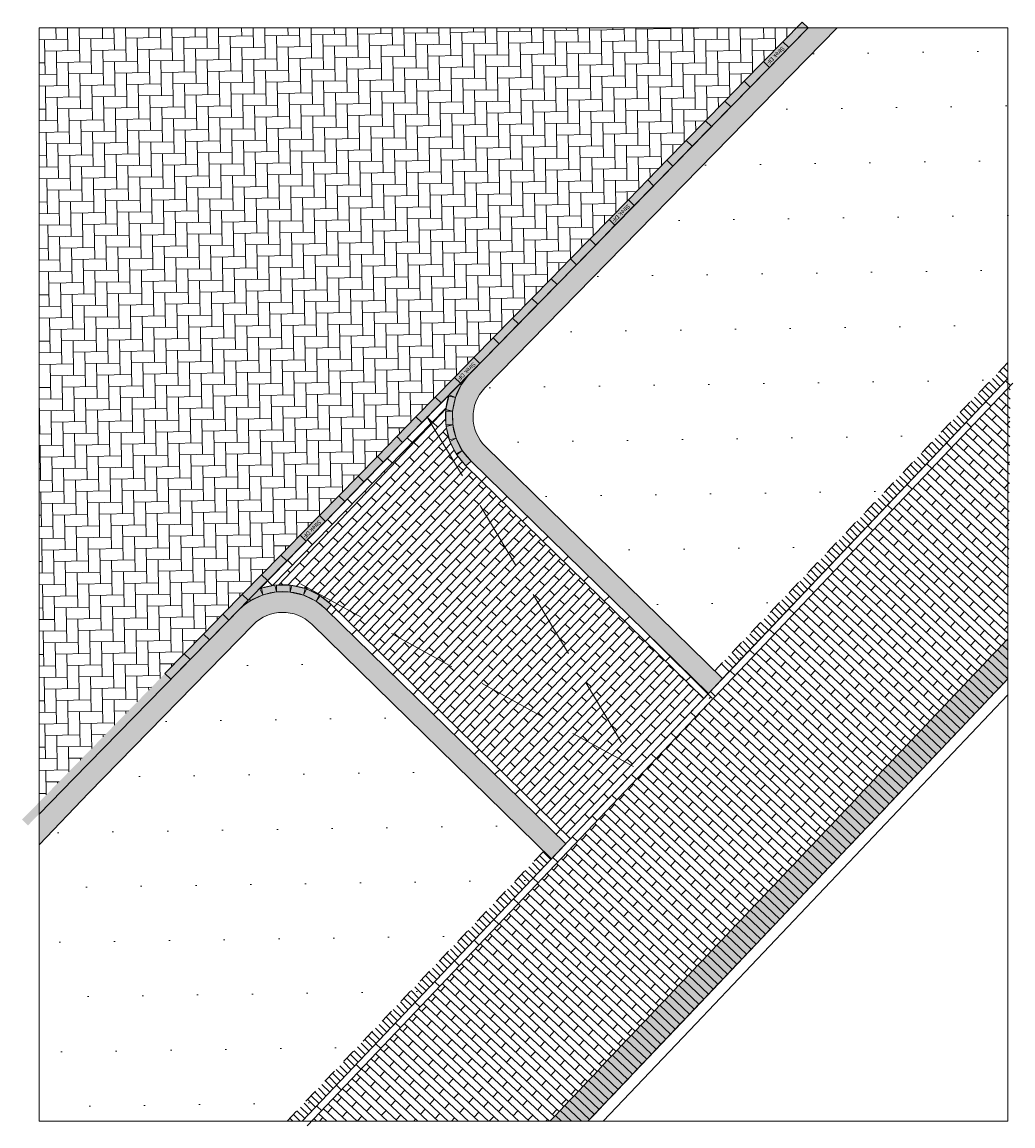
# Model space of a CAD drawing. Header units: metres. Extents: x 92403 to 95147, y 464428 to 465602.
# Tile 169 of 256: x 92695.34 to 92702.51, y 465011.75 to 465019.75. Entities that reach past the tile are written whole.
import ezdxf

# ---------------------------------------------------------------- set-up
doc = ezdxf.new("R2010")
doc.units = ezdxf.units.M
doc.linetypes.add('DASHED', pattern=[0.75, 0.5, -0.25])
doc.layers.get('0').update_dxf_attribs({"linetype": 'CONTINUOUS'})
for name, color, linetype, lineweight in [('N-RO-VH-KANTOPSLUITING-G', 251, 'CONTINUOUS', 18), ('N-RO-VH-KANTOPSLUITING_OPSLUITBAND-G', 7, 'CONTINUOUS', 5), ('N-RO-VH-VERHARDING_HELLING-G', 251, 'CONTINUOUS', 9), ('N-WE-VH-KANTOPSLUITING_TROTTOIRBAND_130 150-T18', 10, 'CONTINUOUS', 18), ('X-XX-AL-DETAIL-A', 7, 'CONTINUOUS', 13), ('X-XX-AL-DETAIL-G', 7, 'CONTINUOUS', 0), ('X-XX-AL-RMB - profiel', 7, 'CONTINUOUS', 9)]:
    doc.layers.add(name, color=color, linetype=linetype, lineweight=lineweight)
doc.layers.add('N-RO-VH-VERHARDING_STRAATBAKSTEEN-A', color=7, linetype='CONTINUOUS', lineweight=18, true_color=0xaa7a7a)
doc.layers.add('N-RO-VH-VERHARDING_STRAATBAKSTEEN-G', color=7, linetype='CONTINUOUS', lineweight=9, true_color=0x733a3a)
doc.layers.add('X-XX-AL-TEKENBLAD_VIEWPORT-NP', color=7, linetype='CONTINUOUS', lineweight=18, plot=False)
doc.styles.add('NLCS-ISO-M200-T18', font='NLCS-ISO.ttf', dxfattribs={"height": 0.36})
pattern_1 = [(135, (6.126836, 18.33858), (-0.0265165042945, -0.0265165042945), [])]

msp = doc.modelspace()

# ---------------------------------------------------------------- hatches: boundary and pattern name
at = {"layer": 'N-RO-VH-KANTOPSLUITING-G', "linetype": 'DASHED', "ltscale": 0.01, "transparency": 33554687}
h = msp.add_hatch(dxfattribs=at)
h.set_pattern_fill('AGR-VERWIJDEREN', color=256, scale=0.05, pattern_type=2)
h.set_pattern_definition(pattern_1)
h.paths.add_polyline_path([(92702.23165, 465016.910638), (92702.476879, 465017.166476), (92702.476879, 465017.282086), (92702.173768, 465016.965862), (92700.387846, 465015.085232), (92700.445041, 465015.029284)])
h = msp.add_hatch(dxfattribs=at)
h.set_pattern_fill('AGR-VERWIJDEREN', color=256, scale=0.05, pattern_type=2)
h.set_pattern_definition(pattern_1)
h.paths.add_polyline_path([(92699.077329, 465013.588568), (92699.171151, 465013.687469), (92699.114291, 465013.74309), (92697.255731, 465011.786726), (92697.366076, 465011.786726)])
at = {"layer": 'N-RO-VH-VERHARDING_STRAATBAKSTEEN-A', "true_color": 0xccaea8}
h = msp.add_hatch(color=253, dxfattribs=at)
h.dxf.hatch_style = 1
h.paths.add_polyline_path([(92699.811485, 465018.546046), (92699.854376, 465018.504089), (92701.029376, 465019.705271), (92700.986485, 465019.747227)])
h = msp.add_hatch(color=253, dxfattribs=at)
h.dxf.hatch_style = 1
h.paths.add_polyline_path([(92698.692648, 465017.402279), (92698.735539, 465017.360322), (92699.910539, 465018.561504), (92699.867648, 465018.60346)])
h = msp.add_hatch(color=253, dxfattribs=at)
h.dxf.hatch_style = 1
h.paths.add_polyline_path([(92697.57381, 465016.258512), (92697.616702, 465016.216555), (92698.791702, 465017.417737), (92698.74881, 465017.459693)])
at = {"layer": 'N-RO-VH-VERHARDING_STRAATBAKSTEEN-A', "ltscale": 0.1, "true_color": 0x97695e}
h = msp.add_hatch(dxfattribs=at)
h.set_pattern_fill('WF-HALFSTEENS', color=35, angle=47)
h.set_pattern_definition([(137, (94102.38084, 464059.104694), (-0.034099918, -0.0365676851), []), (47, (94102.38084, 464059.10469), (-0.039035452, 0.104767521), [0.05, -0.05])])
h.paths.add_polyline_path([(92702.476879, 465015.280858), (92702.493887, 465017.108152), (92697.435042, 465011.786726), (92699.159122, 465011.786726)])
h = msp.add_hatch(dxfattribs=at)
h.set_pattern_fill('WF-HALFSTEENS', color=35, angle=136.5)
h.set_pattern_definition([(226.5, (92700.273607, 465014.84726), (0.0362687, -0.0344177), []), (136.5, (92700.27361, 465014.84726), (-0.1051042, -0.0381197), [0.05, -0.05])])
edge = h.paths.add_edge_path()
edge.add_arc((92698.895865, 465016.883641), 0.49231, 171.7341103, 225.2319423, ccw=False)
edge.add_line((92698.40867, 465016.954419), (92697.149965, 465015.666475))
edge.add_arc((92697.224467, 465015.172056), 0.5, 45.6312679, 98.569309, ccw=False)
edge.add_line((92697.574104, 465015.529484), (92699.309362, 465013.832047))
edge.add_line((92699.309362, 465013.832047), (92700.273607, 465014.84726))
edge.add_line((92700.273607, 465014.84726), (92698.549162, 465016.534119))
at = {"layer": 'N-RO-VH-VERHARDING_STRAATBAKSTEEN-A', "true_color": 0xccaea8}
h = msp.add_hatch(color=253, dxfattribs=at)
h.dxf.hatch_style = 1
h.paths.add_polyline_path([(92696.454973, 465015.114745), (92696.497864, 465015.072788), (92697.672864, 465016.273969), (92697.629973, 465016.315926)])
h = msp.add_hatch(color=253, dxfattribs=at)
h.dxf.hatch_style = 1
h.paths.add_polyline_path([(92695.336136, 465013.970977), (92695.379027, 465013.929021), (92696.554027, 465015.130202), (92696.511136, 465015.172159)])
at = {"layer": 'X-XX-AL-DETAIL-A', "true_color": 0xccaea8}
h = msp.add_hatch(color=253, dxfattribs=at)
h.dxf.hatch_style = 1
h.paths.add_polyline_path([(92698.524827, 465016.64338), (92698.48607, 465016.611704), (92698.549346, 465016.53427), (92698.588109, 465016.56595)])
h.paths.add_polyline_path([(92698.480203, 465016.73287), (92698.435407, 465016.710535), (92698.480021, 465016.621039), (92698.524823, 465016.643377)])
h.paths.add_polyline_path([(92698.456443, 465016.830005), (92698.40782, 465016.818114), (92698.431569, 465016.720975), (92698.480198, 465016.732868)])
h.paths.add_polyline_path([(92698.45472, 465016.929989), (92698.404673, 465016.929129), (92698.406383, 465016.829144), (92698.456438, 465016.830004)])
edge = h.paths.add_edge_path()
edge.add_arc((92698.903463, 465016.887371), 0.450801, 136.3666477, 161.8383447, ccw=False)
edge.add_line((92698.577187, 465017.198442), (92698.428562, 465017.046362))
edge.add_line((92698.428562, 465017.046362), (92698.405706, 465016.940204))
edge.add_line((92698.405706, 465016.940204), (92698.454715, 465016.929989))
edge.add_line((92698.454715, 465016.929989), (92698.475121, 465017.027885))
at = {"layer": 'X-XX-AL-DETAIL-A', "true_color": 0x717384}
h = msp.add_hatch(dxfattribs=at)
h.set_pattern_fill('DF-HALFSTEENS', color=8, angle=-43.5314263)
h.set_pattern_definition([(316.4686, (92701.31956, 465015.94825), (0.2213602, -0.0675346), [0.069, -0.069]), (46.4686, (92701.31956, 465015.94825), (-0.0500248, 0.0475239), [])])
h.paths.add_polyline_path([(92702.513129, 465017.132039), (92702.476879, 465017.166476), (92697.366076, 465011.786726), (92697.435042, 465011.786726)])
h = msp.add_hatch(dxfattribs=at)
h.set_pattern_fill('DF-HALFSTEENS', color=8, angle=-44.342204)
h.set_pattern_definition([(315.658, (92697.40277, 465015.99669), (0.2203824, -0.07066), [0.069, -0.069]), (45.658, (92697.40277, 465015.99669), (-0.0493473, 0.048227), [])])
edge = h.paths.add_edge_path()
edge.add_arc((92698.902723, 465016.887707), 0.5, 161.5092515, 172.5346124)
edge.add_line((92698.406962, 465016.952671), (92697.149965, 465015.666475))
edge.add_arc((92697.224467, 465015.172056), 0.5, 98.569309, 109.5158322)
edge.add_line((92697.057434, 465015.643331), (92698.428536, 465017.046283))
h = msp.add_hatch(dxfattribs=at)
h.set_pattern_fill('DF-HALFSTEENS', color=8, angle=225.1)
h.set_pattern_definition([(225.1, (95846.93124, 463413.24325), (-0.072802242, -0.219684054), [0.069, -0.069]), (315.1, (95846.93124, 463413.243254), (0.0487051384, 0.0488754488), [])])
h.paths.add_polyline_path([(92700.343553, 465014.849805), (92700.307303, 465014.884243), (92698.588109, 465016.56595), (92698.553087, 465016.53028), (92700.273607, 465014.84726)])
at = {"layer": 'X-XX-AL-DETAIL-A', "true_color": 0xccaea8}
h = msp.add_hatch(color=253, dxfattribs=at)
h.dxf.hatch_style = 1
h.paths.add_polyline_path([(92697.465176, 465015.55247), (92697.49643, 465015.591568), (92697.574546, 465015.529134), (92697.543287, 465015.49003)])
h.paths.add_polyline_path([(92697.375208, 465015.596122), (92697.397056, 465015.641157), (92697.487031, 465015.597515), (92697.465179, 465015.552473)])
h.paths.add_polyline_path([(92697.277821, 465015.618827), (92697.289184, 465015.667576), (92697.386575, 465015.644881), (92697.37521, 465015.596126)])
h.paths.add_polyline_path([(92697.177824, 465015.619466), (92697.178141, 465015.66952), (92697.278139, 465015.668894), (92697.277822, 465015.618832)])
edge = h.paths.add_edge_path()
edge.add_arc((92697.225303, 465015.171212), 0.450801, 108.7826474, 134.2543445)
edge.add_line((92696.910715, 465015.494097), (92697.061175, 465015.644361))
edge.add_line((92697.061175, 465015.644361), (92697.167078, 465015.668367))
edge.add_line((92697.167078, 465015.668367), (92697.177824, 465015.619471))
edge.add_line((92697.177824, 465015.619471), (92697.080155, 465015.598006))
at = {"layer": 'X-XX-AL-DETAIL-A', "true_color": 0x717384}
h = msp.add_hatch(dxfattribs=at)
h.set_pattern_fill('DF-HALFSTEENS', color=8, angle=226)
h.set_pattern_definition([(226, (95846.93124, 463413.24325), (-0.0693426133, -0.22080048), [0.069, -0.069]), (316, (95846.93124, 463413.243254), (0.0479314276, 0.0496344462), [])])
h.paths.add_polyline_path([(92699.297693, 465013.772827), (92699.262465, 465013.808309), (92697.543285, 465015.490032), (92697.578175, 465015.525832), (92699.298695, 465013.842813)])
at = {"layer": 'X-XX-AL-DETAIL-A', "true_color": 0xccaea8}
h = msp.add_hatch(color=253, dxfattribs=at)
h.dxf.hatch_style = 1
h.paths.add_polyline_path([(92702.476879, 465014.990399), (92699.434919, 465011.786726), (92699.159122, 465011.786726), (92702.476879, 465015.280858)])
at = {"layer": 'X-XX-AL-DETAIL-G', "true_color": 0x717384}
h = msp.add_hatch(color=8, dxfattribs=at)
h.dxf.hatch_style = 1
edge = h.paths.add_edge_path()
edge.add_line((92695.458795, 465013.788425), (92695.819775, 465014.165082))
edge.add_line((92695.819775, 465014.165082), (92697.010011, 465015.381838))
edge.add_arc((92697.224467, 465015.172056), 0.3, 45.6312678, 135.6312678, ccw=False)
edge.add_line((92697.434249, 465015.386513), (92699.171151, 465013.687469))
edge.add_line((92699.171151, 465013.687469), (92699.274399, 465013.796305))
edge.add_line((92699.274399, 465013.796305), (92697.53914, 465015.493741))
edge.add_arc((92697.224467, 465015.172056), 0.45, 45.6312678, 135.6312678)
edge.add_line((92696.902783, 465015.486729), (92695.710812, 465014.268199))
edge.add_line((92695.710812, 465014.268199), (92695.458794, 465014.010566))
edge.add_line((92695.458794, 465014.010566), (92695.458795, 465013.788425))
edge = h.paths.add_edge_path()
edge.add_line((92701.029376, 465019.705271), (92698.581039, 465017.20238))
edge.add_arc((92698.902723, 465016.887707), 0.45, 135.6312678, 225.6312678)
edge.add_line((92698.58805, 465016.566023), (92700.307303, 465014.884243))
edge.add_line((92700.307303, 465014.884243), (92700.410607, 465014.993024))
edge.add_line((92700.410607, 465014.993024), (92698.692941, 465016.673251))
edge.add_arc((92698.902723, 465016.887707), 0.3, 135.6312678, 225.6312678, ccw=False)
edge.add_line((92698.688267, 465017.097489), (92701.239209, 465019.705271))
edge.add_line((92701.239209, 465019.705271), (92701.029376, 465019.705271))
at = {"layer": 'X-XX-AL-RMB - profiel', "ltscale": 0.1, "true_color": 0x794e4e}
h = msp.add_hatch(dxfattribs=at)
h.set_pattern_fill('KF-KEPER', color=27, scale=0.8, angle=271)
h.set_pattern_definition([(271, (92662.667954, 464229.24299), (0.0854532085, -0.082521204), [0.252, -0.084]), (181, (92662.83593, 464229.24592), (0.0854532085, -0.082521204), [0.252, -0.084])])
h.paths.add_polyline_path([(92700.945443, 465019.705271), (92695.458783, 465019.705271), (92695.458794, 465014.09637), (92696.8599, 465015.528695), (92698.538148, 465017.244336)])
at = {"layer": 'X-XX-AL-RMB - profiel', "true_color": 0x1a4a17, "transparency": 33554687}
h = msp.add_hatch(dxfattribs=at)
h.set_pattern_fill('AGR-GRAS_SPORTVELD', color=99, scale=0.5, angle=0.8719655, pattern_type=2)
h.set_pattern_definition([(0.87196551, (18.755, 19.9056), (0.19237484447, 0.39984887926), [0, -0.396875])])
edge = h.paths.add_edge_path()
edge.add_line((92695.458795, 465013.788425), (92695.819775, 465014.165082))
edge.add_line((92695.819775, 465014.165082), (92697.010011, 465015.381838))
edge.add_arc((92697.224467, 465015.172056), 0.3, 45.6312678, 135.6312678, ccw=False)
edge.add_line((92697.434249, 465015.386513), (92699.171151, 465013.687469))
edge.add_line((92699.171151, 465013.687469), (92697.366076, 465011.786726))
edge.add_line((92697.366076, 465011.786726), (92695.458799, 465011.786726))
edge.add_line((92695.458799, 465011.786726), (92695.458795, 465013.788425))
edge = h.paths.add_edge_path()
edge.add_line((92700.410607, 465014.993024), (92698.692941, 465016.673251))
edge.add_arc((92698.902723, 465016.887707), 0.3, 135.6312678, 225.6312678, ccw=False)
edge.add_line((92698.688267, 465017.097489), (92701.239209, 465019.705271))
edge.add_line((92701.239209, 465019.705271), (92702.476879, 465019.705271))
edge.add_line((92702.476879, 465019.705271), (92702.476879, 465017.166476))
edge.add_line((92702.476879, 465017.166476), (92702.23165, 465016.910638))
edge.add_line((92702.23165, 465016.910638), (92700.410607, 465014.993024))

# ---------------------------------------------------------------- linework, layer by layer
at = {"flags": 128}
for points in [[(92702.476879, 465014.990399), (92700.159676, 465012.550012), (92699.434919, 465011.786726)], [(92702.476879, 465014.874216), (92700.217881, 465012.495128), (92699.544518, 465011.786726)]]:
    msp.add_lwpolyline(points, dxfattribs=at)
at = {"layer": 'N-RO-VH-KANTOPSLUITING-G', "linetype": 'DASHED', "ltscale": 0.01, "transparency": 33554687, "flags": 128}
for points in [[(92702.476879, 465017.282086), (92702.173768, 465016.965862), (92700.353412, 465015.048972)], [(92699.114291, 465013.74309), (92697.255731, 465011.786726)]]:
    msp.add_lwpolyline(points, dxfattribs=at)
at = {"layer": 'N-RO-VH-KANTOPSLUITING_OPSLUITBAND-G', "flags": 128}
for points in [[(92702.476879, 465017.166476), (92702.23165, 465016.910638), (92700.410607, 465014.993024)], [(92699.171151, 465013.687469), (92699.077329, 465013.588568), (92697.366076, 465011.786726)]]:
    msp.add_lwpolyline(points, dxfattribs=at)
at = {"layer": 'N-RO-VH-VERHARDING_HELLING-G', "linetype": 'DASHED', "flags": 128}
for points in [[(92698.581039, 465017.20238), (92696.925495, 465015.508383)], [(92698.268874, 465016.890163), (92699.790851, 465014.340274), (92697.183695, 465015.77258)], [(92700.307303, 465014.884243), (92699.274399, 465013.796305)]]:
    msp.add_lwpolyline(points, dxfattribs=at)
at = {"layer": 'N-RO-VH-VERHARDING_STRAATBAKSTEEN-A', "color": 25, "ltscale": 0.1, "true_color": 0x955f5f, "flags": 128}
for points in [[(92702.476879, 465015.280858), (92702.469558, 465015.273147), (92702.476879, 465015.266196)], [(92702.476879, 465015.128298), (92702.400702, 465015.20063), (92702.366273, 465015.164372), (92702.476879, 465015.059349)], [(92702.476879, 465015.197247), (92702.43513, 465015.236889), (92702.400702, 465015.20063), (92702.476879, 465015.128298)], [(92702.476879, 465015.266196), (92702.469558, 465015.273147), (92702.43513, 465015.236889), (92702.476879, 465015.197247)], [(92702.476879, 465015.059349), (92702.366273, 465015.164372), (92702.331845, 465015.128113), (92702.476879, 465014.990399)], [(92699.434919, 465011.786726), (92699.447182, 465011.799642), (92699.302148, 465011.937355), (92699.267719, 465011.901097), (92699.38817, 465011.786726)], [(92699.315555, 465011.786726), (92699.233291, 465011.864838), (92699.198863, 465011.828579), (92699.242941, 465011.786726)], [(92699.38817, 465011.786726), (92699.267719, 465011.901097), (92699.233291, 465011.864838), (92699.315555, 465011.786726)], [(92699.170326, 465011.786726), (92699.164434, 465011.792321), (92699.159122, 465011.786726)], [(92699.242941, 465011.786726), (92699.198863, 465011.828579), (92699.164434, 465011.792321), (92699.170326, 465011.786726)]]:
    msp.add_lwpolyline(points, dxfattribs=at)
for points in [[(92702.331845, 465015.128113), (92702.297417, 465015.091854), (92702.442451, 465014.954141), (92702.476879, 465014.990399)], [(92702.262988, 465015.055596), (92702.22856, 465015.019337), (92702.373594, 465014.881624), (92702.408023, 465014.917882)], [(92702.297417, 465015.091854), (92702.262988, 465015.055596), (92702.408023, 465014.917882), (92702.442451, 465014.954141)], [(92702.194131, 465014.983078), (92702.159703, 465014.94682), (92702.304737, 465014.809106), (92702.339166, 465014.845365)], [(92702.22856, 465015.019337), (92702.194131, 465014.983078), (92702.339166, 465014.845365), (92702.373594, 465014.881624)], [(92702.125275, 465014.910561), (92702.090846, 465014.874303), (92702.235881, 465014.736589), (92702.270309, 465014.772848)], [(92702.159703, 465014.94682), (92702.125275, 465014.910561), (92702.270309, 465014.772848), (92702.304737, 465014.809106)], [(92702.02199, 465014.801785), (92701.987561, 465014.765527), (92702.132596, 465014.627813), (92702.167024, 465014.664072)], [(92702.056418, 465014.838044), (92702.02199, 465014.801785), (92702.167024, 465014.664072), (92702.201452, 465014.700331)], [(92702.090846, 465014.874303), (92702.056418, 465014.838044), (92702.201452, 465014.700331), (92702.235881, 465014.736589)], [(92701.953133, 465014.729268), (92701.918704, 465014.69301), (92702.063739, 465014.555296), (92702.098167, 465014.591555)], [(92701.987561, 465014.765527), (92701.953133, 465014.729268), (92702.098167, 465014.591555), (92702.132596, 465014.627813)], [(92701.884276, 465014.656751), (92701.849848, 465014.620492), (92701.994882, 465014.482779), (92702.02931, 465014.519037)], [(92701.918704, 465014.69301), (92701.884276, 465014.656751), (92702.02931, 465014.519037), (92702.063739, 465014.555296)], [(92701.815419, 465014.584234), (92701.780991, 465014.547975), (92701.926025, 465014.410262), (92701.960454, 465014.44652)], [(92701.849848, 465014.620492), (92701.815419, 465014.584234), (92701.960454, 465014.44652), (92701.994882, 465014.482779)], [(92701.746563, 465014.511717), (92701.712134, 465014.475458), (92701.857169, 465014.337744), (92701.891597, 465014.374003)], [(92701.780991, 465014.547975), (92701.746563, 465014.511717), (92701.891597, 465014.374003), (92701.926025, 465014.410262)], [(92701.643277, 465014.402941), (92701.608849, 465014.366682), (92701.753883, 465014.228969), (92701.788312, 465014.265227)], [(92701.677706, 465014.439199), (92701.643277, 465014.402941), (92701.788312, 465014.265227), (92701.82274, 465014.301486)], [(92701.712134, 465014.475458), (92701.677706, 465014.439199), (92701.82274, 465014.301486), (92701.857169, 465014.337744)], [(92701.574421, 465014.330423), (92701.539992, 465014.294165), (92701.685027, 465014.156451), (92701.719455, 465014.19271)], [(92701.608849, 465014.366682), (92701.574421, 465014.330423), (92701.719455, 465014.19271), (92701.753883, 465014.228969)], [(92701.505564, 465014.257906), (92701.471136, 465014.221648), (92701.61617, 465014.083934), (92701.650598, 465014.120193)], [(92701.539992, 465014.294165), (92701.505564, 465014.257906), (92701.650598, 465014.120193), (92701.685027, 465014.156451)], [(92701.436707, 465014.185389), (92701.402279, 465014.14913), (92701.547313, 465014.011417), (92701.581742, 465014.047676)], [(92701.471136, 465014.221648), (92701.436707, 465014.185389), (92701.581742, 465014.047676), (92701.61617, 465014.083934)], [(92701.36785, 465014.112872), (92701.333422, 465014.076613), (92701.478456, 465013.9389), (92701.512885, 465013.975158)], [(92701.402279, 465014.14913), (92701.36785, 465014.112872), (92701.512885, 465013.975158), (92701.547313, 465014.011417)], [(92701.264565, 465014.004096), (92701.230137, 465013.967837), (92701.375171, 465013.830124), (92701.4096, 465013.866382)], [(92701.298994, 465014.040355), (92701.264565, 465014.004096), (92701.4096, 465013.866382), (92701.444028, 465013.902641)], [(92701.333422, 465014.076613), (92701.298994, 465014.040355), (92701.444028, 465013.902641), (92701.478456, 465013.9389)], [(92701.195708, 465013.931579), (92701.16128, 465013.89532), (92701.306315, 465013.757607), (92701.340743, 465013.793865)], [(92701.230137, 465013.967837), (92701.195708, 465013.931579), (92701.340743, 465013.793865), (92701.375171, 465013.830124)], [(92701.126852, 465013.859062), (92701.092423, 465013.822803), (92701.237458, 465013.685089), (92701.271886, 465013.721348)], [(92701.16128, 465013.89532), (92701.126852, 465013.859062), (92701.271886, 465013.721348), (92701.306315, 465013.757607)], [(92701.057995, 465013.786544), (92701.023567, 465013.750286), (92701.168601, 465013.612572), (92701.203029, 465013.648831)], [(92701.092423, 465013.822803), (92701.057995, 465013.786544), (92701.203029, 465013.648831), (92701.237458, 465013.685089)], [(92700.989138, 465013.714027), (92700.95471, 465013.677768), (92701.099744, 465013.540055), (92701.134173, 465013.576314)], [(92701.023567, 465013.750286), (92700.989138, 465013.714027), (92701.134173, 465013.576314), (92701.168601, 465013.612572)], [(92700.885853, 465013.605251), (92700.851425, 465013.568993), (92700.996459, 465013.431279), (92701.030888, 465013.467538)], [(92700.920281, 465013.64151), (92700.885853, 465013.605251), (92701.030888, 465013.467538), (92701.065316, 465013.503796)], [(92700.95471, 465013.677768), (92700.920281, 465013.64151), (92701.065316, 465013.503796), (92701.099744, 465013.540055)], [(92700.816996, 465013.532734), (92700.782568, 465013.496475), (92700.927602, 465013.358762), (92700.962031, 465013.395021)], [(92700.851425, 465013.568993), (92700.816996, 465013.532734), (92700.962031, 465013.395021), (92700.996459, 465013.431279)], [(92700.74814, 465013.460217), (92700.713711, 465013.423958), (92700.858746, 465013.286245), (92700.893174, 465013.322503)], [(92700.782568, 465013.496475), (92700.74814, 465013.460217), (92700.893174, 465013.322503), (92700.927602, 465013.358762)], [(92700.679283, 465013.3877), (92700.644854, 465013.351441), (92700.789889, 465013.213727), (92700.824317, 465013.249986)], [(92700.713711, 465013.423958), (92700.679283, 465013.3877), (92700.824317, 465013.249986), (92700.858746, 465013.286245)], [(92700.610426, 465013.315182), (92700.575998, 465013.278924), (92700.721032, 465013.14121), (92700.755461, 465013.177469)], [(92700.644854, 465013.351441), (92700.610426, 465013.315182), (92700.755461, 465013.177469), (92700.789889, 465013.213727)], [(92700.507141, 465013.206407), (92700.472713, 465013.170148), (92700.617747, 465013.032434), (92700.652175, 465013.068693)], [(92700.541569, 465013.242665), (92700.507141, 465013.206407), (92700.652175, 465013.068693), (92700.686604, 465013.104952)], [(92700.575998, 465013.278924), (92700.541569, 465013.242665), (92700.686604, 465013.104952), (92700.721032, 465013.14121)], [(92700.438284, 465013.133889), (92700.403856, 465013.097631), (92700.54889, 465012.959917), (92700.583319, 465012.996176)], [(92700.472713, 465013.170148), (92700.438284, 465013.133889), (92700.583319, 465012.996176), (92700.617747, 465013.032434)], [(92700.369427, 465013.061372), (92700.334999, 465013.025113), (92700.480034, 465012.8874), (92700.514462, 465012.923659)], [(92700.403856, 465013.097631), (92700.369427, 465013.061372), (92700.514462, 465012.923659), (92700.54889, 465012.959917)], [(92700.300571, 465012.988855), (92700.266142, 465012.952596), (92700.411177, 465012.814883), (92700.445605, 465012.851141)], [(92700.334999, 465013.025113), (92700.300571, 465012.988855), (92700.445605, 465012.851141), (92700.480034, 465012.8874)], [(92700.231714, 465012.916338), (92700.197286, 465012.880079), (92700.34232, 465012.742366), (92700.376748, 465012.778624)], [(92700.266142, 465012.952596), (92700.231714, 465012.916338), (92700.376748, 465012.778624), (92700.411177, 465012.814883)], [(92700.128429, 465012.807562), (92700.094, 465012.771303), (92700.239035, 465012.63359), (92700.273463, 465012.669848)], [(92700.162857, 465012.84382), (92700.128429, 465012.807562), (92700.273463, 465012.669848), (92700.307892, 465012.706107)], [(92700.197286, 465012.880079), (92700.162857, 465012.84382), (92700.307892, 465012.706107), (92700.34232, 465012.742366)], [(92700.059572, 465012.735045), (92700.025144, 465012.698786), (92700.170178, 465012.561072), (92700.204607, 465012.597331)], [(92700.094, 465012.771303), (92700.059572, 465012.735045), (92700.204607, 465012.597331), (92700.239035, 465012.63359)], [(92699.990715, 465012.662527), (92699.956287, 465012.626269), (92700.101321, 465012.488555), (92700.13575, 465012.524814)], [(92700.025144, 465012.698786), (92699.990715, 465012.662527), (92700.13575, 465012.524814), (92700.170178, 465012.561072)], [(92699.921859, 465012.59001), (92699.88743, 465012.553752), (92700.032465, 465012.416038), (92700.066893, 465012.452297)], [(92699.956287, 465012.626269), (92699.921859, 465012.59001), (92700.066893, 465012.452297), (92700.101321, 465012.488555)], [(92699.853002, 465012.517493), (92699.818573, 465012.481234), (92699.963608, 465012.343521), (92699.998036, 465012.379779)], [(92699.88743, 465012.553752), (92699.853002, 465012.517493), (92699.998036, 465012.379779), (92700.032465, 465012.416038)], [(92699.749717, 465012.408717), (92699.715288, 465012.372458), (92699.860323, 465012.234745), (92699.894751, 465012.271004)], [(92699.784145, 465012.444976), (92699.749717, 465012.408717), (92699.894751, 465012.271004), (92699.92918, 465012.307262)], [(92699.818573, 465012.481234), (92699.784145, 465012.444976), (92699.92918, 465012.307262), (92699.963608, 465012.343521)], [(92699.68086, 465012.3362), (92699.646432, 465012.299941), (92699.791466, 465012.162228), (92699.825894, 465012.198486)], [(92699.715288, 465012.372458), (92699.68086, 465012.3362), (92699.825894, 465012.198486), (92699.860323, 465012.234745)], [(92699.612003, 465012.263683), (92699.577575, 465012.227424), (92699.722609, 465012.089711), (92699.757038, 465012.125969)], [(92699.646432, 465012.299941), (92699.612003, 465012.263683), (92699.757038, 465012.125969), (92699.791466, 465012.162228)], [(92699.543146, 465012.191165), (92699.508718, 465012.154907), (92699.653752, 465012.017193), (92699.688181, 465012.053452)], [(92699.577575, 465012.227424), (92699.543146, 465012.191165), (92699.688181, 465012.053452), (92699.722609, 465012.089711)], [(92699.439861, 465012.08239), (92699.405433, 465012.046131), (92699.550467, 465011.908417), (92699.584896, 465011.944676)], [(92699.47429, 465012.118648), (92699.439861, 465012.08239), (92699.584896, 465011.944676), (92699.619324, 465011.980935)], [(92699.508718, 465012.154907), (92699.47429, 465012.118648), (92699.619324, 465011.980935), (92699.653752, 465012.017193)], [(92699.371005, 465012.009872), (92699.336576, 465011.973614), (92699.481611, 465011.8359), (92699.516039, 465011.872159)], [(92699.405433, 465012.046131), (92699.371005, 465012.009872), (92699.516039, 465011.872159), (92699.550467, 465011.908417)], [(92699.336576, 465011.973614), (92699.302148, 465011.937355), (92699.447182, 465011.799642), (92699.481611, 465011.8359)]]:
    msp.add_lwpolyline(points, close=True, dxfattribs=at)
at = {"layer": 'N-RO-VH-VERHARDING_STRAATBAKSTEEN-G', "color": 35, "true_color": 0x97695e, "flags": 128}
for points in [[(92700.84663, 465019.604256), (92700.889522, 465019.5623), (92701.029376, 465019.705271), (92700.986485, 465019.747227)], [(92700.706776, 465019.461285), (92700.749667, 465019.419329), (92700.889522, 465019.5623), (92700.84663, 465019.604256)], [(92700.566921, 465019.318314), (92700.609812, 465019.276358), (92700.749667, 465019.419329), (92700.706776, 465019.461285)], [(92700.427066, 465019.175344), (92700.469958, 465019.133387), (92700.609812, 465019.276358), (92700.566921, 465019.318314)], [(92700.287212, 465019.032373), (92700.330103, 465018.990416), (92700.469958, 465019.133387), (92700.427066, 465019.175344)], [(92700.147357, 465018.889402), (92700.190248, 465018.847445), (92700.330103, 465018.990416), (92700.287212, 465019.032373)], [(92700.007502, 465018.746431), (92700.050394, 465018.704475), (92700.190248, 465018.847445), (92700.147357, 465018.889402)], [(92699.867648, 465018.60346), (92699.910539, 465018.561504), (92700.050394, 465018.704475), (92700.007502, 465018.746431)], [(92699.727793, 465018.460489), (92699.770684, 465018.418533), (92699.910539, 465018.561504), (92699.867648, 465018.60346)], [(92699.587938, 465018.317518), (92699.63083, 465018.275562), (92699.770684, 465018.418533), (92699.727793, 465018.460489)], [(92699.448084, 465018.174547), (92699.490975, 465018.132591), (92699.63083, 465018.275562), (92699.587938, 465018.317518)], [(92699.308229, 465018.031576), (92699.35112, 465017.98962), (92699.490975, 465018.132591), (92699.448084, 465018.174547)], [(92699.168374, 465017.888606), (92699.211266, 465017.846649), (92699.35112, 465017.98962), (92699.308229, 465018.031576)], [(92699.02852, 465017.745635), (92699.071411, 465017.703678), (92699.211266, 465017.846649), (92699.168374, 465017.888606)], [(92698.888665, 465017.602664), (92698.931556, 465017.560707), (92699.071411, 465017.703678), (92699.02852, 465017.745635)], [(92698.74881, 465017.459693), (92698.791702, 465017.417737), (92698.931556, 465017.560707), (92698.888665, 465017.602664)], [(92698.608956, 465017.316722), (92698.651847, 465017.274766), (92698.791702, 465017.417737), (92698.74881, 465017.459693)], [(92698.469101, 465017.173751), (92698.511992, 465017.131795), (92698.651847, 465017.274766), (92698.608956, 465017.316722)], [(92698.329246, 465017.03078), (92698.372138, 465016.988824), (92698.511992, 465017.131795), (92698.469101, 465017.173751)], [(92698.189392, 465016.887809), (92698.232283, 465016.845853), (92698.372138, 465016.988824), (92698.329246, 465017.03078)], [(92698.475121, 465017.027885), (92698.426119, 465017.038099), (92698.405706, 465016.940204), (92698.454715, 465016.929989)], [(92698.049537, 465016.744839), (92698.092428, 465016.702882), (92698.232283, 465016.845853), (92698.189392, 465016.887809)], [(92698.45472, 465016.929989), (92698.404673, 465016.929129), (92698.406383, 465016.829144), (92698.456438, 465016.830004)], [(92698.456443, 465016.830005), (92698.40782, 465016.818114), (92698.431569, 465016.720975), (92698.480198, 465016.732868)], [(92697.909682, 465016.601868), (92697.952574, 465016.559911), (92698.092428, 465016.702882), (92698.049537, 465016.744839)], [(92698.480203, 465016.73287), (92698.435407, 465016.710535), (92698.480021, 465016.621039), (92698.524823, 465016.643377)], [(92698.524827, 465016.64338), (92698.48607, 465016.611704), (92698.549346, 465016.53427), (92698.588109, 465016.56595)], [(92697.769828, 465016.458897), (92697.812719, 465016.41694), (92697.952574, 465016.559911), (92697.909682, 465016.601868)], [(92697.629973, 465016.315926), (92697.672864, 465016.273969), (92697.812719, 465016.41694), (92697.769828, 465016.458897)], [(92697.490118, 465016.172955), (92697.53301, 465016.130999), (92697.672864, 465016.273969), (92697.629973, 465016.315926)], [(92697.350264, 465016.029984), (92697.393155, 465015.988028), (92697.53301, 465016.130999), (92697.490118, 465016.172955)], [(92697.210409, 465015.887013), (92697.2533, 465015.845057), (92697.393155, 465015.988028), (92697.350264, 465016.029984)], [(92697.070555, 465015.744042), (92697.113446, 465015.702086), (92697.2533, 465015.845057), (92697.210409, 465015.887013)], [(92696.9307, 465015.601071), (92696.973591, 465015.559115), (92697.113446, 465015.702086), (92697.070555, 465015.744042)], [(92696.790845, 465015.458101), (92696.833736, 465015.416144), (92696.973591, 465015.559115), (92696.9307, 465015.601071)], [(92697.080155, 465015.598006), (92697.069411, 465015.646894), (92697.167078, 465015.668367), (92697.177824, 465015.619471)], [(92697.177824, 465015.619466), (92697.178141, 465015.66952), (92697.278139, 465015.668894), (92697.277822, 465015.618832)], [(92697.277821, 465015.618827), (92697.289184, 465015.667576), (92697.386575, 465015.644881), (92697.37521, 465015.596126)], [(92697.375208, 465015.596122), (92697.397056, 465015.641157), (92697.487031, 465015.597515), (92697.465179, 465015.552473)], [(92697.465176, 465015.55247), (92697.49643, 465015.591568), (92697.574546, 465015.529134), (92697.543287, 465015.49003)], [(92696.650991, 465015.31513), (92696.693882, 465015.273173), (92696.833736, 465015.416144), (92696.790845, 465015.458101)], [(92696.511136, 465015.172159), (92696.554027, 465015.130202), (92696.693882, 465015.273173), (92696.650991, 465015.31513)], [(92696.371281, 465015.029188), (92696.414172, 465014.987231), (92696.554027, 465015.130202), (92696.511136, 465015.172159)]]:
    msp.add_lwpolyline(points, close=True, dxfattribs=at)
for points in [[(92698.577217, 465017.198418), (92697.057434, 465015.643331)], [(92698.506722, 465017.126407), (92698.516632, 465017.118861), (92698.577217, 465017.198418), (92698.577187, 465017.198442)], [(92702.476879, 465017.166476), (92697.366076, 465011.786726)], [(92702.513129, 465017.132039), (92697.402326, 465011.752289)], [(92698.430339, 465017.048322), (92698.475116, 465017.027886), (92698.516636, 465017.118859), (92698.504677, 465017.124317)], [(92698.406962, 465016.952671), (92697.149965, 465015.666475)], [(92697.059234, 465015.642563), (92697.080154, 465015.598011), (92696.989637, 465015.555507), (92696.984049, 465015.567406)]]:
    msp.add_lwpolyline(points, dxfattribs=at)
for points in [[(92698.428562, 465017.046362, 0.28736686), (92698.553087, 465016.53028), (92700.273607, 465014.84726)], [(92699.309362, 465013.832047), (92697.574104, 465015.529484, 0.28624769), (92697.057351, 465015.643302, 0.28624769)]]:
    msp.add_lwpolyline(points, format="xyb", dxfattribs=at)
at = {"layer": 'X-XX-AL-RMB - profiel'}
for points in [[(92701.029376, 465019.705271), (92698.581039, 465017.20238, 0.41421356), (92698.58805, 465016.566023), (92700.307303, 465014.884243), (92700.410607, 465014.993024), (92698.692941, 465016.673251, -0.41421356), (92698.688267, 465017.097489), (92701.239209, 465019.705271)], [(92699.274399, 465013.796305), (92697.53914, 465015.493741, 0.41421356), (92696.902783, 465015.486729), (92695.710812, 465014.268199), (92695.458794, 465014.010566)], [(92695.458795, 465013.788425), (92695.819775, 465014.165082), (92697.010011, 465015.381838, -0.41421356), (92697.434249, 465015.386513), (92699.171151, 465013.687469), (92699.274399, 465013.796305)]]:
    msp.add_lwpolyline(points, format="xyb", dxfattribs=at)
at = {"layer": 'X-XX-AL-TEKENBLAD_VIEWPORT-NP'}
msp.add_lwpolyline([(92702.476879, 465019.705271), (92695.458783, 465019.705271), (92695.458799, 465011.786726), (92702.476879, 465011.786726)], close=True, dxfattribs=at)

# ---------------------------------------------------------------- texts
at = {"layer": 'N-WE-VH-KANTOPSLUITING_TROTTOIRBAND_130 150-T18', "char_height": 0.03, "attachment_point": 3, "rotation": 224.8366243, "style": 'NLCS-ISO-M200-T18'}
for insert in [(92700.745656, 465019.435816), (92699.626818, 465018.292049), (92698.507981, 465017.148282), (92697.389144, 465016.004515)]:
    msp.add_mtext_dynamic_manual_height_columns('{\\fArial|b0|i0|c0|p34;Strek DF}', width=1.37332058, gutter_width=12.5, heights=[0], dxfattribs=dict(at, insert=insert))

doc.saveas('drawing.dxf')
